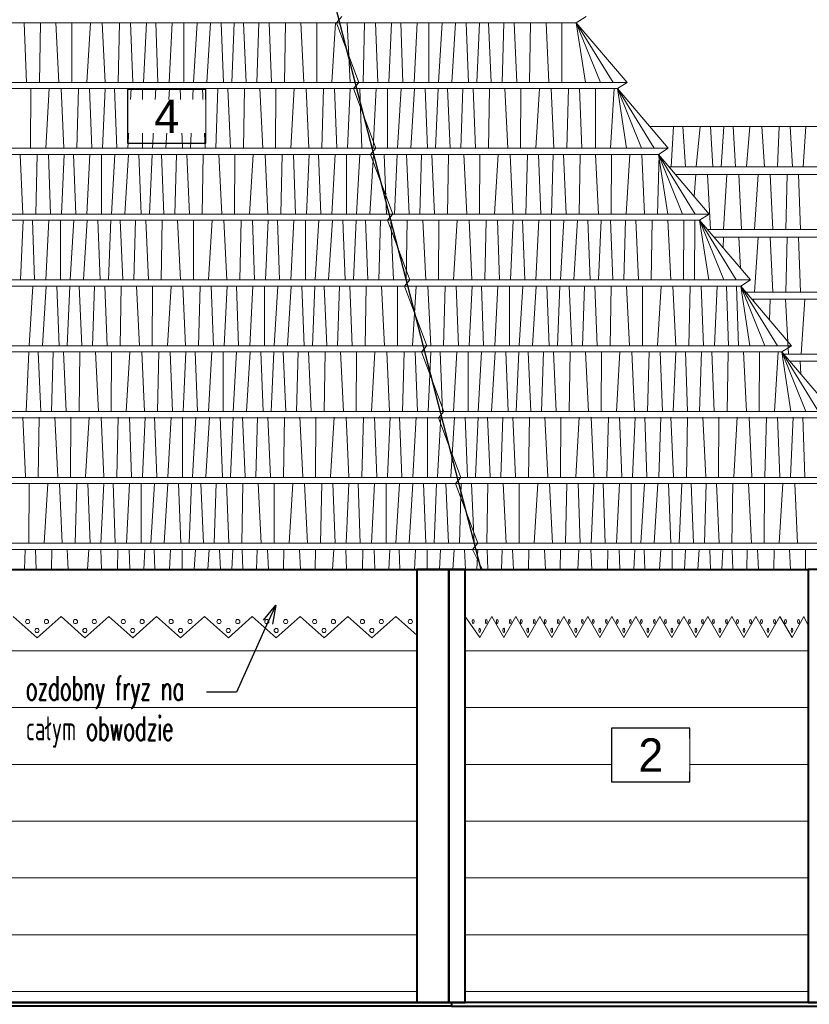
# Model space of a CAD drawing. Header units: centimetres. Extents: x 148485 to 162129, y -6573 to -2118.
# Tile 162 of 167: x 158654 to 158949, y -6051 to -5683. Entities that reach past the tile are written whole.
import ezdxf
from ezdxf import colors
from ezdxf.entities.mleader import LeaderData, LeaderLine
from ezdxf.math import Vec2, Vec3

# ---------------------------------------------------------------- set-up
doc = ezdxf.new("R2010")
doc.units = ezdxf.units.CM
doc.header["$LTSCALE"] = 0.1
doc.layers.get('0').update_dxf_attribs({"color": 45})
doc.layers.add('A_opisy elewacji', color=7, linetype='Continuous')
for name, color, linetype, lineweight in [('ELEWACJE - dach podziały', 34, 'Continuous', 15), ('ELEWACJE - gzymsy', 231, 'Continuous', 15), ('ELEWACJE - hacz dachówki', 251, 'Continuous', 9), ('ELEWACJE - ściany', 7, 'Continuous', 40), ('WIDOKOWE', 4, 'Continuous', 15)]:
    doc.layers.add(name, color=color, linetype=linetype, lineweight=lineweight)
doc.styles.add('CG', font='FL Pismo Techniczne.ttf')
doc.styles.add('Skala 50', font='simplex.shx', dxfattribs={"width": 0.9, "height": 10})
pattern_1 = [(360, (-5001.28, 0), (5e-15, 21.2132034), [])]

# ---------------------------------------------------------------- blocks, each defined once
blk = doc.blocks.new('_Open30')
at = {"color": 0, "linetype": 'ByBlock', "lineweight": -2, "transparency": 16777216}
for p, q in [((-1, 0.2679), (0, 0)), ((0, 0), (-1, -0.2679)), ((0, 0), (-1, 0))]:
    blk.add_line(p, q, dxfattribs=at)

msp = doc.modelspace()

# ---------------------------------------------------------------- hatches: boundary and pattern name
at = {"layer": 'ELEWACJE - hacz dachówki'}
h = msp.add_hatch(dxfattribs=at)
h.set_pattern_fill('JIS_WOOD', color=256, scale=30, angle=315)
h.set_pattern_definition(pattern_1)
h.paths.add_polyline_path([(158802.159, -5912.64), (158794.277, -5905.662), (158785.322, -5913.566), (158776.395, -5905.662), (158767.44, -5913.566), (158758.513, -5905.662), (158749.558, -5913.566), (158740.631, -5905.662), (158731.677, -5913.566), (158722.75, -5905.662), (158713.795, -5913.566), (158704.868, -5905.662), (158695.913, -5913.566), (158686.986, -5905.662), (158678.031, -5913.566), (158669.104, -5905.662), (158660.149, -5913.566), (158651.222, -5905.662), (158642.268, -5913.566), (158633.341, -5905.662), (158624.386, -5913.566), (158615.459, -5905.662), (158607.533, -5912.658), (158607.533, -6049.86), (158802.159, -6049.86)])
h = msp.add_hatch(dxfattribs=at)
h.set_pattern_fill('JIS_WOOD', color=256, scale=30, angle=315)
h.set_pattern_definition(pattern_1)
h.paths.add_polyline_path([(158948.462, -6049.86), (158820.159, -6049.86), (158820.159, -5905.622), (158825.645, -5913.527), (158830.122, -5905.622), (158834.627, -5913.527), (158839.104, -5905.622), (158843.609, -5913.527), (158848.086, -5905.622), (158852.591, -5913.527), (158857.068, -5905.622), (158861.572, -5913.527), (158866.049, -5905.622), (158870.554, -5913.527), (158875.031, -5905.622), (158879.536, -5913.527), (158884.013, -5905.622), (158888.518, -5913.527), (158892.995, -5905.622), (158897.5, -5913.527), (158901.977, -5905.622), (158906.481, -5913.527), (158910.958, -5905.622), (158915.463, -5913.527), (158919.94, -5905.622), (158924.445, -5913.527), (158928.922, -5905.622), (158933.427, -5913.527), (158937.904, -5905.622), (158942.408, -5913.527), (158946.886, -5905.622), (158948.462, -5908.99)])

# ---------------------------------------------------------------- linework, layer by layer
at = {"layer": 'A_opisy elewacji'}
for points in [[(158723.263, -5728.743), (158723.263, -5708.743), (158694.007, -5708.743), (158694.007, -5728.743)], [(158904.235, -5967.423), (158904.235, -5947.423), (158874.979, -5947.423), (158874.979, -5967.423)]]:
    msp.add_lwpolyline(points, close=True, dxfattribs=at)
at = {"layer": 'Defpoints'}
msp.add_lwpolyline([(158826.238, -5888.06), (158710.712, -5441.463), (158582.859, -5888.06)], dxfattribs=at)
at = {"layer": 'ELEWACJE - dach podziały'}
for points in [[(158826.685, -5888.06), (158823, -5880.57), (158823, -5880.57), (158825, -5878.245), (158816.638, -5855.977), (158816.638, -5855.977), (158818.638, -5853.652), (158810.276, -5831.384), (158812.276, -5829.058), (158803.914, -5806.79), (158805.914, -5804.465), (158797.552, -5782.197), (158799.552, -5779.872), (158791.191, -5757.603), (158793.191, -5755.278), (158784.829, -5733.01), (158786.829, -5730.685), (158778.467, -5708.417), (158780.467, -5706.091), (158772.105, -5683.823), (158774.105, -5681.498)], [(158993.78, -5888.06), (158984.71, -5880.57), (158988.333, -5878.245), (158969.342, -5855.977), (158972.965, -5853.652), (158953.974, -5831.384), (158957.439, -5828.843), (158938.607, -5806.79), (158942.23, -5804.465), (158923.239, -5782.197), (158926.862, -5779.872), (158907.871, -5757.603), (158911.495, -5755.278), (158892.504, -5733.01), (158896.127, -5730.685), (158877.136, -5708.417), (158880.759, -5706.091), (158861.768, -5683.823), (158865.392, -5681.498)], [(158880.759, -5706.091), (158540.664, -5706.091)], [(158954.462, -5922.56), (159263.554, -5922.56), (159242.419, -5902.875), (159245.86, -5900.282), (159224.966, -5879.715), (159228.407, -5877.122), (159207.512, -5856.555), (159210.953, -5853.962), (159190.059, -5833.395), (159193.5, -5830.801), (159172.606, -5810.235), (159176.047, -5807.641), (159155.153, -5787.075), (159158.594, -5784.481), (159137.7, -5763.915), (159140.93, -5761.081), (159134.962, -5755.206), (159134.962, -5722.52), (158889.164, -5722.52)], [(158896.127, -5730.685), (158525.296, -5730.685)], [(159134.962, -5737.681), (158896.487, -5737.681)], [(158911.495, -5755.278), (158509.929, -5755.278)], [(159140.93, -5761.081), (158910.837, -5761.081)], [(158926.862, -5779.872), (158494.561, -5779.872)], [(159158.594, -5784.481), (158925.187, -5784.481)], [(158942.23, -5804.465), (158479.193, -5804.465)], [(159176.047, -5807.641), (158939.334, -5807.641)], [(158957.598, -5829.058), (158463.826, -5829.058)], [(158972.965, -5853.652), (158448.458, -5853.652)], [(158988.333, -5878.245), (158433.09, -5878.245)], [(158993.78, -5888.06), (158427.643, -5888.06)]]:
    msp.add_lwpolyline(points, dxfattribs=at)
at = {"layer": 'ELEWACJE - gzymsy'}
msp.add_lwpolyline([(158651.222, -5905.662), (158660.149, -5913.566), (158669.104, -5905.662), (158669.104, -5905.662), (158678.031, -5913.566), (158686.986, -5905.662), (158686.986, -5905.662), (158695.913, -5913.566), (158704.868, -5905.662), (158704.868, -5905.662), (158713.795, -5913.566), (158722.75, -5905.662), (158722.75, -5905.662), (158731.677, -5913.566), (158740.631, -5905.662), (158740.631, -5905.662), (158749.558, -5913.566), (158758.513, -5905.662), (158758.513, -5905.662), (158767.44, -5913.566), (158776.395, -5905.662), (158776.395, -5905.662), (158785.322, -5913.566), (158794.277, -5905.662), (158794.277, -5905.662), (158802.159, -5912.64), (158802.159, -5912.64), (158802.159, -5912.64), (158802.159, -5888.06), (158607.533, -5888.06)], dxfattribs=at)
msp.add_lwpolyline([(158948.462, -5888.06), (158948.462, -5888.06), (158948.462, -5908.99), (158946.886, -5905.622), (158942.408, -5913.527), (158937.904, -5905.622), (158933.427, -5913.527), (158928.922, -5905.622), (158924.445, -5913.527), (158919.94, -5905.622), (158915.463, -5913.527), (158910.958, -5905.622), (158906.481, -5913.527), (158901.977, -5905.622), (158897.5, -5913.527), (158892.995, -5905.622), (158888.518, -5913.527), (158884.013, -5905.622), (158879.536, -5913.527), (158875.031, -5905.622), (158870.554, -5913.527), (158866.049, -5905.622), (158861.572, -5913.527), (158857.068, -5905.622), (158852.591, -5913.527), (158848.086, -5905.622), (158843.609, -5913.527), (158839.104, -5905.622), (158834.627, -5913.527), (158830.122, -5905.622), (158825.645, -5913.527), (158820.159, -5905.622), (158820.159, -5905.622), (158820.159, -5905.622), (158820.159, -5888.06)], close=True, dxfattribs=at)
for centre in [(158656.631, -5907.537), (158663.667, -5907.537), (158674.513, -5907.537), (158681.549, -5907.537), (158692.395, -5907.537), (158699.431, -5907.537), (158710.277, -5907.537), (158717.313, -5907.537), (158728.158, -5907.537), (158735.194, -5907.537), (158746.04, -5907.537), (158753.076, -5907.537), (158763.922, -5907.537), (158770.958, -5907.537), (158781.804, -5907.537), (158788.84, -5907.537), (158799.686, -5907.537), (158660.149, -5910.874), (158678.031, -5910.874), (158695.913, -5910.874), (158713.795, -5910.874), (158731.677, -5910.874), (158749.558, -5910.874), (158767.44, -5910.874), (158785.322, -5910.874)]:
    msp.add_circle(centre, 0.783, dxfattribs=at)
for centre in [(158823.214, -5907.498), (158832.196, -5907.498), (158841.177, -5907.498), (158850.159, -5907.498), (158859.141, -5907.498), (158868.123, -5907.498), (158877.105, -5907.498), (158886.086, -5907.498), (158895.068, -5907.498), (158904.05, -5907.498), (158913.032, -5907.498), (158922.014, -5907.498), (158930.995, -5907.498), (158939.977, -5907.498), (158825.645, -5910.835), (158834.627, -5910.835), (158843.609, -5910.835), (158852.591, -5910.835), (158861.572, -5910.835), (158870.554, -5910.835), (158879.536, -5910.835), (158888.518, -5910.835), (158897.5, -5910.835), (158906.481, -5910.835), (158915.463, -5910.835), (158924.445, -5910.835), (158933.427, -5910.835), (158942.409, -5910.835)]:
    msp.add_ellipse(centre, major_axis=(0, -0.783), ratio=0.4173659, dxfattribs=at)
at = {"layer": 'ELEWACJE - gzymsy', "extrusion": (0, 0, -1)}
for centre in [(158828.077, -5907.498), (158837.058, -5907.498), (158846.04, -5907.498), (158855.022, -5907.498), (158864.004, -5907.498), (158872.986, -5907.498), (158881.967, -5907.498), (158890.949, -5907.498), (158899.931, -5907.498), (158908.913, -5907.498), (158917.894, -5907.498), (158926.876, -5907.498), (158935.858, -5907.498), (158944.84, -5907.498)]:
    msp.add_ellipse(centre, major_axis=(0, -0.783), ratio=0.4173659, dxfattribs=at)
at = {"layer": 'ELEWACJE - hacz dachówki'}
for p, q in [((158656.249, -5706.091), (158655.286, -5683.823)), ((158661.426, -5683.823), (158661.059, -5706.091)), ((158667.21, -5683.823), (158668.325, -5706.091)), ((158673.182, -5683.823), (158673.096, -5706.091)), ((158680.089, -5683.823), (158678.744, -5706.091)), ((158684.527, -5683.823), (158685.555, -5706.091)), ((158690.964, -5683.823), (158690.414, -5706.091)), ((158695.131, -5683.823), (158695.957, -5706.091)), ((158700.008, -5706.091), (158701.027, -5683.823)), ((158705.331, -5706.091), (158704.53, -5683.823)), ((158709.51, -5706.091), (158710.674, -5683.823)), ((158714.987, -5706.091), (158714.987, -5683.823)), ((158718.673, -5706.091), (158719.983, -5683.823)), ((158723.653, -5706.091), (158725.036, -5683.823)), ((158729.872, -5706.091), (158728.999, -5683.823)), ((158732.932, -5706.091), (158733.895, -5683.823)), ((158738.344, -5706.091), (158737.381, -5683.823)), ((158742.376, -5706.091), (158743.056, -5683.823)), ((158747.863, -5706.091), (158746.899, -5683.823)), ((158753.039, -5683.823), (158752.672, -5706.091)), ((158758.823, -5683.823), (158759.938, -5706.091)), ((158764.796, -5683.823), (158764.71, -5706.091)), ((158771.702, -5683.823), (158770.358, -5706.091)), ((158776.141, -5683.823), (158777.168, -5706.091)), ((158782.577, -5683.823), (158782.027, -5706.091)), ((158786.744, -5683.823), (158787.57, -5706.091)), ((158791.621, -5706.091), (158792.64, -5683.823)), ((158796.944, -5706.091), (158796.143, -5683.823)), ((158801.123, -5706.091), (158802.288, -5683.823)), ((158806.6, -5706.091), (158806.6, -5683.823)), ((158810.286, -5706.091), (158811.596, -5683.823)), ((158815.267, -5706.091), (158816.65, -5683.823)), ((158821.485, -5706.091), (158820.612, -5683.823)), ((158824.545, -5706.091), (158825.508, -5683.823)), ((158829.957, -5706.091), (158828.994, -5683.823)), ((158833.99, -5706.091), (158834.67, -5683.823)), ((158839.476, -5706.091), (158838.513, -5683.823)), ((158844.652, -5683.823), (158844.286, -5706.091)), ((158850.436, -5683.823), (158851.551, -5706.091)), ((158856.409, -5683.823), (158856.323, -5706.091)), ((158657.815, -5708.417), (158657.729, -5730.685)), ((158664.722, -5708.417), (158663.377, -5730.685)), ((158669.16, -5708.417), (158670.187, -5730.685)), ((158675.596, -5708.417), (158675.046, -5730.685)), ((158679.763, -5708.417), (158680.589, -5730.685)), ((158684.64, -5730.685), (158685.66, -5708.417)), ((158689.963, -5730.685), (158689.162, -5708.417)), ((158694.142, -5730.685), (158695.307, -5708.417)), ((158699.619, -5730.685), (158699.619, -5708.417)), ((158703.305, -5730.685), (158704.616, -5708.417)), ((158708.286, -5730.685), (158709.669, -5708.417)), ((158714.504, -5730.685), (158713.631, -5708.417)), ((158717.564, -5730.685), (158718.527, -5708.417)), ((158722.976, -5730.685), (158722.013, -5708.417)), ((158727.009, -5730.685), (158727.689, -5708.417)), ((158732.495, -5730.685), (158731.532, -5708.417)), ((158737.671, -5708.417), (158737.305, -5730.685)), ((158743.455, -5708.417), (158744.57, -5730.685)), ((158749.428, -5708.417), (158749.342, -5730.685)), ((158756.335, -5708.417), (158754.99, -5730.685)), ((158760.773, -5708.417), (158761.801, -5730.685)), ((158767.21, -5708.417), (158766.659, -5730.685)), ((158771.376, -5708.417), (158772.202, -5730.685)), ((158776.254, -5730.685), (158777.273, -5708.417)), ((158781.576, -5730.685), (158780.776, -5708.417)), ((158785.755, -5730.685), (158786.92, -5708.417)), ((158791.233, -5730.685), (158791.233, -5708.417)), ((158794.918, -5730.685), (158796.229, -5708.417)), ((158799.899, -5730.685), (158801.282, -5708.417)), ((158806.118, -5730.685), (158805.244, -5708.417)), ((158809.178, -5730.685), (158810.141, -5708.417)), ((158814.589, -5730.685), (158813.626, -5708.417)), ((158818.622, -5730.685), (158819.302, -5708.417)), ((158824.108, -5730.685), (158823.145, -5708.417)), ((158829.285, -5708.417), (158828.918, -5730.685)), ((158835.069, -5708.417), (158836.184, -5730.685)), ((158841.041, -5708.417), (158840.955, -5730.685)), ((158847.948, -5708.417), (158846.603, -5730.685)), ((158852.386, -5708.417), (158853.414, -5730.685)), ((158858.823, -5708.417), (158858.273, -5730.685)), ((158862.99, -5708.417), (158863.816, -5730.685)), ((158868.962, -5708.417), (158868.876, -5730.685)), ((158875.869, -5708.417), (158874.524, -5730.685)), ((158897.181, -5737.681), (158898.144, -5722.52)), ((158902.593, -5737.681), (158901.63, -5722.52)), ((158906.626, -5737.681), (158908.009, -5722.52)), ((158912.844, -5737.681), (158911.971, -5722.52)), ((158915.904, -5737.681), (158916.867, -5722.52)), ((158921.316, -5737.681), (158920.353, -5722.52)), ((158926.693, -5722.52), (158925.349, -5737.681)), ((158931.132, -5722.52), (158932.159, -5737.681)), ((158937.568, -5722.52), (158937.018, -5737.681)), ((158941.735, -5722.52), (158942.561, -5737.681)), ((158946.612, -5737.681), (158947.631, -5722.52)), ((158653.792, -5733.01), (158654.82, -5755.278)), ((158660.229, -5733.01), (158659.678, -5755.278)), ((158664.395, -5733.01), (158665.222, -5755.278)), ((158669.273, -5755.278), (158670.292, -5733.01)), ((158674.595, -5755.278), (158673.795, -5733.01)), ((158678.774, -5755.278), (158679.939, -5733.01)), ((158684.252, -5755.278), (158684.252, -5733.01)), ((158687.937, -5755.278), (158689.248, -5733.01)), ((158692.918, -5755.278), (158694.301, -5733.01)), ((158699.137, -5755.278), (158698.263, -5733.01)), ((158702.197, -5755.278), (158703.16, -5733.01)), ((158707.608, -5755.278), (158706.645, -5733.01)), ((158711.641, -5755.278), (158712.321, -5733.01)), ((158717.127, -5755.278), (158716.164, -5733.01)), ((158722.304, -5733.01), (158721.937, -5755.278)), ((158728.088, -5733.01), (158729.203, -5755.278)), ((158734.06, -5733.01), (158733.974, -5755.278)), ((158740.967, -5733.01), (158739.622, -5755.278)), ((158745.405, -5733.01), (158746.433, -5755.278)), ((158751.842, -5733.01), (158751.292, -5755.278)), ((158756.009, -5733.01), (158756.835, -5755.278)), ((158760.886, -5755.278), (158761.905, -5733.01)), ((158766.209, -5755.278), (158765.408, -5733.01)), ((158770.388, -5755.278), (158771.552, -5733.01)), ((158775.865, -5755.278), (158775.865, -5733.01)), ((158779.551, -5755.278), (158780.861, -5733.01)), ((158784.531, -5755.278), (158785.914, -5733.01)), ((158790.75, -5755.278), (158789.877, -5733.01)), ((158793.81, -5755.278), (158794.773, -5733.01)), ((158799.222, -5755.278), (158798.259, -5733.01)), ((158803.254, -5755.278), (158803.934, -5733.01)), ((158808.741, -5755.278), (158807.777, -5733.01)), ((158813.917, -5733.01), (158813.55, -5755.278)), ((158819.701, -5733.01), (158820.816, -5755.278)), ((158825.674, -5733.01), (158825.588, -5755.278)), ((158832.58, -5733.01), (158831.236, -5755.278)), ((158837.019, -5733.01), (158838.046, -5755.278)), ((158843.455, -5733.01), (158842.905, -5755.278)), ((158847.622, -5733.01), (158848.448, -5755.278)), ((158852.481, -5755.278), (158853.161, -5733.01)), ((158857.967, -5755.278), (158857.004, -5733.01)), ((158863.143, -5733.01), (158862.777, -5755.278)), ((158868.927, -5733.01), (158870.042, -5755.278)), ((158874.9, -5733.01), (158874.814, -5755.278)), ((158881.807, -5733.01), (158880.462, -5755.278)), ((158886.245, -5733.01), (158887.273, -5755.278)), ((158892.682, -5733.01), (158892.131, -5755.278)), ((158906.41, -5740.514), (158905.875, -5748.689)), ((158910.848, -5740.514), (158911.876, -5761.081)), ((158918.079, -5740.514), (158916.734, -5761.081)), ((158922.517, -5740.514), (158923.545, -5761.081)), ((158929.748, -5740.514), (158928.404, -5761.081)), ((158934.187, -5740.514), (158935.214, -5761.081)), ((158940.623, -5740.514), (158940.073, -5761.081)), ((158944.79, -5740.514), (158945.616, -5761.081)), ((158653.905, -5779.872), (158654.924, -5757.603)), ((158659.228, -5779.872), (158658.427, -5757.603)), ((158663.407, -5779.872), (158664.571, -5757.603)), ((158668.884, -5779.872), (158668.884, -5757.603)), ((158672.57, -5779.872), (158673.88, -5757.603)), ((158677.55, -5779.872), (158678.933, -5757.603)), ((158683.769, -5779.872), (158682.896, -5757.603)), ((158686.829, -5779.872), (158687.792, -5757.603)), ((158692.241, -5779.872), (158691.278, -5757.603)), ((158696.274, -5779.872), (158696.953, -5757.603)), ((158701.76, -5779.872), (158700.797, -5757.603)), ((158706.936, -5757.603), (158706.57, -5779.872)), ((158712.72, -5757.603), (158713.835, -5779.872)), ((158718.693, -5757.603), (158718.607, -5779.872)), ((158725.6, -5757.603), (158724.255, -5779.872)), ((158730.038, -5757.603), (158731.065, -5779.872)), ((158736.474, -5757.603), (158735.924, -5779.872)), ((158740.641, -5757.603), (158741.467, -5779.872)), ((158745.518, -5779.872), (158746.537, -5757.603)), ((158750.841, -5779.872), (158750.04, -5757.603)), ((158755.02, -5779.872), (158756.185, -5757.603)), ((158760.497, -5779.872), (158760.497, -5757.603)), ((158764.183, -5779.872), (158765.494, -5757.603)), ((158769.164, -5779.872), (158770.547, -5757.603)), ((158775.382, -5779.872), (158774.509, -5757.603)), ((158778.442, -5779.872), (158779.405, -5757.603)), ((158783.854, -5779.872), (158782.891, -5757.603)), ((158787.887, -5779.872), (158788.567, -5757.603)), ((158793.373, -5779.872), (158792.41, -5757.603)), ((158798.549, -5757.603), (158798.183, -5779.872)), ((158804.333, -5757.603), (158805.448, -5779.872)), ((158810.306, -5757.603), (158810.22, -5779.872)), ((158817.213, -5757.603), (158815.868, -5779.872)), ((158821.651, -5757.603), (158822.679, -5779.872)), ((158828.088, -5757.603), (158827.537, -5779.872)), ((158832.254, -5757.603), (158833.08, -5779.872)), ((158837.132, -5779.872), (158838.151, -5757.603)), ((158842.454, -5779.872), (158841.654, -5757.603)), ((158846.633, -5779.872), (158847.798, -5757.603)), ((158852.111, -5779.872), (158852.111, -5757.603)), ((158855.796, -5779.872), (158857.107, -5757.603)), ((158860.777, -5779.872), (158862.16, -5757.603)), ((158866.996, -5779.872), (158866.122, -5757.603)), ((158870.056, -5779.872), (158871.019, -5757.603)), ((158875.467, -5779.872), (158874.504, -5757.603)), ((158879.5, -5779.872), (158880.18, -5757.603)), ((158884.986, -5779.872), (158884.023, -5757.603)), ((158890.163, -5757.603), (158889.796, -5779.872)), ((158895.947, -5757.603), (158897.062, -5779.872)), ((158901.919, -5757.603), (158901.833, -5779.872)), ((158906.079, -5757.603), (158905.993, -5779.872)), ((158916.733, -5763.915), (158916.662, -5767.911)), ((158922.517, -5763.915), (158923.146, -5775.514)), ((158929.748, -5763.915), (158928.404, -5784.481)), ((158934.187, -5763.915), (158935.214, -5784.481)), ((158940.623, -5763.915), (158940.073, -5784.481)), ((158944.79, -5763.915), (158945.616, -5784.481)), ((158657.202, -5804.465), (158658.513, -5782.197)), ((158662.183, -5804.465), (158663.566, -5782.197)), ((158668.402, -5804.465), (158667.528, -5782.197)), ((158671.461, -5804.465), (158672.424, -5782.197)), ((158676.873, -5804.465), (158675.91, -5782.197)), ((158680.906, -5804.465), (158681.586, -5782.197)), ((158686.392, -5804.465), (158685.429, -5782.197)), ((158691.568, -5782.197), (158691.202, -5804.465)), ((158697.352, -5782.197), (158698.467, -5804.465)), ((158703.325, -5782.197), (158703.239, -5804.465)), ((158710.232, -5782.197), (158708.887, -5804.465)), ((158714.67, -5782.197), (158715.698, -5804.465)), ((158721.107, -5782.197), (158720.556, -5804.465)), ((158725.273, -5782.197), (158726.1, -5804.465)), ((158730.151, -5804.465), (158731.17, -5782.197)), ((158735.473, -5804.465), (158734.673, -5782.197)), ((158739.652, -5804.465), (158740.817, -5782.197)), ((158745.13, -5804.465), (158745.13, -5782.197)), ((158748.815, -5804.465), (158750.126, -5782.197)), ((158753.796, -5804.465), (158755.179, -5782.197)), ((158760.015, -5804.465), (158759.141, -5782.197)), ((158763.075, -5804.465), (158764.038, -5782.197)), ((158768.486, -5804.465), (158767.523, -5782.197)), ((158772.519, -5804.465), (158773.199, -5782.197)), ((158778.005, -5804.465), (158777.042, -5782.197)), ((158783.182, -5782.197), (158782.815, -5804.465)), ((158788.966, -5782.197), (158790.081, -5804.465)), ((158794.938, -5782.197), (158794.852, -5804.465)), ((158801.845, -5782.197), (158800.5, -5804.465)), ((158806.283, -5782.197), (158807.311, -5804.465)), ((158812.72, -5782.197), (158812.17, -5804.465)), ((158816.887, -5782.197), (158817.713, -5804.465)), ((158821.764, -5804.465), (158822.783, -5782.197)), ((158827.087, -5804.465), (158826.286, -5782.197)), ((158831.266, -5804.465), (158832.43, -5782.197)), ((158836.743, -5804.465), (158836.743, -5782.197)), ((158840.429, -5804.465), (158841.739, -5782.197)), ((158845.409, -5804.465), (158846.792, -5782.197)), ((158851.628, -5804.465), (158850.755, -5782.197)), ((158854.688, -5804.465), (158855.651, -5782.197)), ((158860.1, -5804.465), (158859.137, -5782.197)), ((158864.132, -5804.465), (158864.812, -5782.197)), ((158869.619, -5804.465), (158868.655, -5782.197)), ((158874.795, -5782.197), (158874.428, -5804.465)), ((158880.579, -5782.197), (158881.694, -5804.465)), ((158886.552, -5782.197), (158886.466, -5804.465)), ((158893.458, -5782.197), (158892.114, -5804.465)), ((158897.897, -5782.197), (158898.924, -5804.465)), ((158904.333, -5782.197), (158903.783, -5804.465)), ((158908.5, -5782.197), (158909.326, -5804.465)), ((158913.377, -5804.465), (158914.396, -5782.197)), ((158918.7, -5804.465), (158917.899, -5782.197)), ((158922.416, -5804.465), (158921.615, -5782.197)), ((158923.499, -5782.03), (158923.632, -5784.481)), ((158928.084, -5787.878), (158928.047, -5787.075)), ((158934.186, -5787.075), (158934.047, -5794.87)), ((158939.97, -5787.075), (158941.085, -5807.641)), ((158947.201, -5787.075), (158945.857, -5807.641)), ((158656.094, -5829.058), (158657.057, -5806.79)), ((158661.506, -5829.058), (158660.542, -5806.79)), ((158665.538, -5829.058), (158666.218, -5806.79)), ((158671.024, -5829.058), (158670.061, -5806.79)), ((158676.201, -5806.79), (158675.834, -5829.058)), ((158681.985, -5806.79), (158683.1, -5829.058)), ((158687.957, -5806.79), (158687.871, -5829.058)), ((158694.864, -5806.79), (158693.519, -5829.058)), ((158699.302, -5806.79), (158700.33, -5829.058)), ((158705.739, -5806.79), (158705.189, -5829.058)), ((158709.906, -5806.79), (158710.732, -5829.058)), ((158714.783, -5829.058), (158715.802, -5806.79)), ((158720.106, -5829.058), (158719.305, -5806.79)), ((158724.285, -5829.058), (158725.449, -5806.79)), ((158729.762, -5829.058), (158729.762, -5806.79)), ((158733.448, -5829.058), (158734.758, -5806.79)), ((158738.428, -5829.058), (158739.811, -5806.79)), ((158744.647, -5829.058), (158743.774, -5806.79)), ((158747.707, -5829.058), (158748.67, -5806.79)), ((158753.119, -5829.058), (158752.156, -5806.79)), ((158757.152, -5829.058), (158757.831, -5806.79)), ((158762.638, -5829.058), (158761.675, -5806.79)), ((158767.814, -5806.79), (158767.447, -5829.058)), ((158773.598, -5806.79), (158774.713, -5829.058)), ((158779.571, -5806.79), (158779.485, -5829.058)), ((158786.478, -5806.79), (158785.133, -5829.058)), ((158790.916, -5806.79), (158791.943, -5829.058)), ((158797.352, -5806.79), (158796.802, -5829.058)), ((158801.519, -5806.79), (158802.345, -5829.058)), ((158806.396, -5829.058), (158807.415, -5806.79)), ((158811.719, -5829.058), (158810.918, -5806.79)), ((158815.898, -5829.058), (158817.063, -5806.79)), ((158821.375, -5829.058), (158821.375, -5806.79)), ((158825.061, -5829.058), (158826.372, -5806.79)), ((158830.042, -5829.058), (158831.425, -5806.79)), ((158836.26, -5829.058), (158835.387, -5806.79)), ((158839.32, -5829.058), (158840.283, -5806.79)), ((158844.732, -5829.058), (158843.769, -5806.79)), ((158848.765, -5829.058), (158849.445, -5806.79)), ((158854.251, -5829.058), (158853.288, -5806.79)), ((158859.427, -5806.79), (158859.061, -5829.058)), ((158865.211, -5806.79), (158866.326, -5829.058)), ((158871.184, -5806.79), (158871.098, -5829.058)), ((158878.091, -5806.79), (158876.746, -5829.058)), ((158882.529, -5806.79), (158883.557, -5829.058)), ((158888.966, -5806.79), (158888.415, -5829.058)), ((158893.132, -5806.79), (158893.958, -5829.058)), ((158898.01, -5829.058), (158899.029, -5806.79)), ((158903.332, -5829.058), (158902.532, -5806.79)), ((158907.845, -5829.058), (158908.524, -5806.79)), ((158913.331, -5829.058), (158912.368, -5806.79)), ((158918.507, -5806.79), (158918.141, -5829.058)), ((158924.291, -5806.79), (158925.406, -5829.058)), ((158930.264, -5806.79), (158930.178, -5829.058)), ((158937.171, -5806.79), (158935.826, -5829.058)), ((158945.729, -5815.13), (158945.5, -5810.235)), ((158655.815, -5853.436), (158654.852, -5831.168)), ((158660.991, -5831.168), (158660.625, -5853.436)), ((158666.775, -5831.168), (158667.89, -5853.436)), ((158672.748, -5831.168), (158672.662, -5853.436)), ((158679.655, -5831.168), (158678.31, -5853.436)), ((158684.093, -5831.168), (158685.121, -5853.436)), ((158690.529, -5831.168), (158689.979, -5853.436)), ((158694.696, -5831.168), (158695.522, -5853.436)), ((158699.573, -5853.436), (158700.593, -5831.168)), ((158704.896, -5853.436), (158704.095, -5831.168)), ((158709.075, -5853.436), (158710.24, -5831.168)), ((158714.553, -5853.436), (158714.553, -5831.168)), ((158718.238, -5853.436), (158719.549, -5831.168)), ((158723.219, -5853.436), (158724.602, -5831.168)), ((158729.438, -5853.436), (158728.564, -5831.168)), ((158732.497, -5853.436), (158733.46, -5831.168)), ((158737.909, -5853.436), (158736.946, -5831.168)), ((158741.942, -5853.436), (158742.622, -5831.168)), ((158747.428, -5853.436), (158746.465, -5831.168)), ((158752.605, -5831.168), (158752.238, -5853.436)), ((158758.388, -5831.168), (158759.503, -5853.436)), ((158764.361, -5831.168), (158764.275, -5853.436)), ((158771.268, -5831.168), (158769.923, -5853.436)), ((158775.706, -5831.168), (158776.734, -5853.436)), ((158782.143, -5831.168), (158781.592, -5853.436)), ((158786.309, -5831.168), (158787.136, -5853.436)), ((158791.187, -5853.436), (158792.206, -5831.168)), ((158796.509, -5853.436), (158795.709, -5831.168)), ((158800.688, -5853.436), (158801.853, -5831.168)), ((158806.166, -5853.436), (158806.166, -5831.168)), ((158809.851, -5853.436), (158811.162, -5831.168)), ((158814.832, -5853.436), (158816.215, -5831.168)), ((158821.051, -5853.436), (158820.177, -5831.168)), ((158824.111, -5853.436), (158825.074, -5831.168)), ((158829.523, -5853.436), (158828.559, -5831.168)), ((158833.555, -5853.436), (158834.235, -5831.168)), ((158839.041, -5853.436), (158838.078, -5831.168)), ((158844.218, -5831.168), (158843.851, -5853.436)), ((158850.002, -5831.168), (158851.117, -5853.436)), ((158855.974, -5831.168), (158855.888, -5853.436)), ((158862.881, -5831.168), (158861.537, -5853.436)), ((158867.32, -5831.168), (158868.347, -5853.436)), ((158873.756, -5831.168), (158873.206, -5853.436)), ((158877.923, -5831.168), (158878.749, -5853.436)), ((158882.8, -5853.436), (158883.819, -5831.168)), ((158888.123, -5853.436), (158887.322, -5831.168)), ((158892.635, -5853.436), (158893.315, -5831.168)), ((158898.121, -5853.436), (158897.158, -5831.168)), ((158903.298, -5831.168), (158902.931, -5853.436)), ((158909.081, -5831.168), (158910.196, -5853.436)), ((158915.054, -5831.168), (158914.968, -5853.436)), ((158921.961, -5831.168), (158920.616, -5853.436)), ((158926.399, -5831.168), (158927.427, -5853.436)), ((158932.836, -5831.168), (158932.286, -5853.436)), ((158937.002, -5831.168), (158937.829, -5853.436)), ((158941.88, -5853.436), (158942.899, -5831.168)), ((158947.203, -5853.436), (158946.402, -5831.168)), ((158657.222, -5855.977), (158657.136, -5878.245)), ((158664.129, -5855.977), (158662.784, -5878.245)), ((158668.567, -5855.977), (158669.595, -5878.245)), ((158675.004, -5855.977), (158674.453, -5878.245)), ((158679.17, -5855.977), (158679.997, -5878.245)), ((158684.048, -5878.245), (158685.067, -5855.977)), ((158689.37, -5878.245), (158688.57, -5855.977)), ((158693.549, -5878.245), (158694.714, -5855.977)), ((158699.027, -5878.245), (158699.027, -5855.977)), ((158702.712, -5878.245), (158704.023, -5855.977)), ((158707.693, -5878.245), (158709.076, -5855.977)), ((158713.912, -5878.245), (158713.038, -5855.977)), ((158716.972, -5878.245), (158717.935, -5855.977)), ((158722.384, -5878.245), (158721.42, -5855.977)), ((158726.416, -5878.245), (158727.096, -5855.977)), ((158731.902, -5878.245), (158730.939, -5855.977)), ((158737.079, -5855.977), (158736.712, -5878.245)), ((158742.863, -5855.977), (158743.978, -5878.245)), ((158748.835, -5855.977), (158748.749, -5878.245)), ((158755.742, -5855.977), (158754.397, -5878.245)), ((158760.18, -5855.977), (158761.208, -5878.245)), ((158766.617, -5855.977), (158766.067, -5878.245)), ((158770.784, -5855.977), (158771.61, -5878.245)), ((158775.661, -5878.245), (158776.68, -5855.977)), ((158780.984, -5878.245), (158780.183, -5855.977)), ((158785.163, -5878.245), (158786.327, -5855.977)), ((158790.64, -5878.245), (158790.64, -5855.977)), ((158794.326, -5878.245), (158795.636, -5855.977)), ((158799.306, -5878.245), (158800.689, -5855.977)), ((158805.525, -5878.245), (158804.652, -5855.977)), ((158808.585, -5878.245), (158809.548, -5855.977)), ((158813.997, -5878.245), (158813.034, -5855.977)), ((158818.029, -5878.245), (158818.709, -5855.977)), ((158823.516, -5878.245), (158822.553, -5855.977)), ((158828.692, -5855.977), (158828.325, -5878.245)), ((158834.476, -5855.977), (158835.591, -5878.245)), ((158840.449, -5855.977), (158840.363, -5878.245)), ((158847.356, -5855.977), (158846.011, -5878.245)), ((158851.794, -5855.977), (158852.821, -5878.245)), ((158858.23, -5855.977), (158857.68, -5878.245)), ((158862.397, -5855.977), (158863.223, -5878.245)), ((158867.274, -5878.245), (158868.293, -5855.977)), ((158872.597, -5878.245), (158871.796, -5855.977)), ((158876.776, -5878.245), (158877.941, -5855.977)), ((158882.253, -5878.245), (158882.253, -5855.977)), ((158885.939, -5878.245), (158887.249, -5855.977)), ((158890.92, -5878.245), (158892.303, -5855.977)), ((158897.138, -5878.245), (158896.265, -5855.977)), ((158900.198, -5878.245), (158901.161, -5855.977)), ((158905.61, -5878.245), (158904.647, -5855.977)), ((158909.643, -5878.245), (158910.323, -5855.977)), ((158915.129, -5878.245), (158914.166, -5855.977)), ((158920.305, -5855.977), (158919.939, -5878.245)), ((158926.089, -5855.977), (158927.204, -5878.245)), ((158932.062, -5855.977), (158931.976, -5878.245)), ((158938.969, -5855.977), (158937.624, -5878.245)), ((158943.407, -5855.977), (158944.435, -5878.245)), ((158655.443, -5888.06), (158655.672, -5880.57)), ((158659.839, -5888.06), (158659.515, -5880.57)), ((158665.655, -5880.57), (158665.531, -5888.06)), ((158671.439, -5880.57), (158671.814, -5888.06)), ((158679.497, -5880.57), (158679.044, -5888.06)), ((158683.935, -5880.57), (158684.28, -5888.06)), ((158690.371, -5880.57), (158690.186, -5888.06)), ((158694.538, -5880.57), (158694.816, -5888.06)), ((158700.092, -5888.06), (158700.435, -5880.57)), ((158704.207, -5888.06), (158703.937, -5880.57)), ((158709.69, -5888.06), (158710.082, -5880.57)), ((158714.395, -5888.06), (158714.395, -5880.57)), ((158718.95, -5888.06), (158719.391, -5880.57)), ((158723.979, -5888.06), (158724.444, -5880.57)), ((158728.7, -5888.06), (158728.406, -5880.57)), ((158732.978, -5888.06), (158733.302, -5880.57)), ((158737.112, -5888.06), (158736.788, -5880.57)), ((158742.235, -5888.06), (158742.464, -5880.57)), ((158746.631, -5888.06), (158746.307, -5880.57)), ((158752.446, -5880.57), (158752.323, -5888.06)), ((158758.23, -5880.57), (158758.605, -5888.06)), ((158764.203, -5880.57), (158764.174, -5888.06)), ((158771.11, -5880.57), (158770.658, -5888.06)), ((158775.548, -5880.57), (158775.894, -5888.06)), ((158781.985, -5880.57), (158781.8, -5888.06)), ((158786.151, -5880.57), (158786.429, -5888.06)), ((158791.705, -5888.06), (158792.048, -5880.57)), ((158795.82, -5888.06), (158795.551, -5880.57)), ((158801.303, -5888.06), (158801.695, -5880.57)), ((158806.008, -5888.06), (158806.008, -5880.57)), ((158810.563, -5888.06), (158811.004, -5880.57)), ((158815.592, -5888.06), (158816.057, -5880.57)), ((158820.313, -5888.06), (158820.019, -5880.57)), ((158824.592, -5888.06), (158824.916, -5880.57)), ((158828.725, -5888.06), (158828.401, -5880.57)), ((158833.848, -5888.06), (158834.077, -5880.57)), ((158838.244, -5888.06), (158837.92, -5880.57)), ((158844.06, -5880.57), (158843.936, -5888.06)), ((158849.844, -5880.57), (158850.219, -5888.06)), ((158855.816, -5880.57), (158855.787, -5888.06)), ((158862.723, -5880.57), (158862.271, -5888.06)), ((158867.161, -5880.57), (158867.507, -5888.06)), ((158873.598, -5880.57), (158873.413, -5888.06)), ((158877.765, -5880.57), (158878.043, -5888.06)), ((158883.318, -5888.06), (158883.661, -5880.57)), ((158887.433, -5888.06), (158887.164, -5880.57)), ((158892.917, -5888.06), (158893.308, -5880.57)), ((158897.621, -5888.06), (158897.621, -5880.57)), ((158902.176, -5888.06), (158902.617, -5880.57)), ((158907.205, -5888.06), (158907.67, -5880.57)), ((158911.926, -5888.06), (158911.633, -5880.57)), ((158916.205, -5888.06), (158916.529, -5880.57)), ((158920.339, -5888.06), (158920.015, -5880.57)), ((158925.462, -5888.06), (158925.69, -5880.57)), ((158929.857, -5888.06), (158929.533, -5880.57)), ((158935.673, -5880.57), (158935.55, -5888.06)), ((158941.457, -5880.57), (158941.832, -5888.06)), ((158947.43, -5880.57), (158947.401, -5888.06))]:
    msp.add_line(p, q, dxfattribs=at)
for points in [[(158861.768, -5683.823), (158559.655, -5683.823)], [(158865.186, -5706.091), (158861.768, -5683.823)], [(158861.768, -5683.823), (158870.768, -5706.091)], [(158875.482, -5706.091), (158861.768, -5683.823)], [(158877.136, -5708.417), (158544.287, -5708.417)], [(158880.554, -5730.685), (158877.136, -5708.417)], [(158877.136, -5708.417), (158886.136, -5730.685)], [(158890.85, -5730.685), (158877.136, -5708.417)], [(158892.504, -5733.01), (158528.92, -5733.01)], [(158895.922, -5755.278), (158892.504, -5733.01)], [(158892.504, -5733.01), (158901.504, -5755.278)], [(158906.217, -5755.278), (158892.504, -5733.01)], [(158898.863, -5740.514), (159134.962, -5740.514)], [(158513.552, -5757.603), (158907.871, -5757.603)], [(158911.289, -5779.872), (158907.871, -5757.603)], [(158907.871, -5757.603), (158916.871, -5779.872)], [(158921.585, -5779.872), (158907.871, -5757.603)], [(158913.213, -5763.915), (159137.7, -5763.915)], [(158923.239, -5782.197), (158498.184, -5782.197)], [(158926.657, -5804.465), (158923.239, -5782.197)], [(158923.239, -5782.197), (158932.239, -5804.465)], [(158936.953, -5804.465), (158923.239, -5782.197)], [(158927.352, -5787.075), (159155.153, -5787.075)], [(158482.817, -5806.79), (158938.607, -5806.79)], [(158942.025, -5829.058), (158938.607, -5806.79)], [(158938.607, -5806.79), (158947.607, -5829.058)], [(158952.32, -5829.058), (158938.607, -5806.79)], [(158941.501, -5810.235), (159172.606, -5810.235)], [(158953.974, -5831.384), (158467.449, -5831.384)], [(158452.081, -5855.977), (158969.342, -5855.977)], [(158984.71, -5880.57), (158436.714, -5880.57)]]:
    msp.add_lwpolyline(points, dxfattribs=at)
at = {"layer": 'ELEWACJE - ściany'}
msp.add_lwpolyline([(158594.533, -6049.86), (158466.462, -6049.86), (158466.462, -5888.06), (158948.462, -5888.06), (158948.462, -6049.86), (158815.159, -6049.86), (158815.159, -6049.86), (158594.533, -6049.86), (158594.533, -6049.86)], dxfattribs=at)
for points in [[(158607.533, -5888.06), (158802.159, -5888.06), (158802.159, -6049.86), (158607.533, -6049.86)], [(158802.159, -6049.86), (158814.159, -6049.86), (158814.159, -5888.06), (158802.159, -5888.06)], [(158814.159, -6049.86), (158820.159, -6049.86), (158820.159, -5888.06), (158814.159, -5888.06)], [(158820.159, -5888.06), (158948.462, -5888.06), (158948.462, -6049.86), (158820.159, -6049.86)], [(158948.462, -6049.86), (158954.462, -6049.86), (158954.462, -5888.06), (158948.462, -5888.06)], [(158594.533, -6049.86), (158815.159, -6049.86), (158815.159, -6051.218), (158594.533, -6051.218)], [(158961.168, -6051.218), (158953.462, -6049.86), (158815.159, -6049.86), (158815.159, -6051.218)]]:
    msp.add_lwpolyline(points, close=True, dxfattribs=at)

# ---------------------------------------------------------------- leaders
at = {"layer": 'WIDOKOWE'}
ml = msp.add_multileader_mtext('Standard', dxfattribs=at)
ml.set_content('{\\W0.6;ozdobny fryz na całym obwodzie}', color=256, style='Skala 50')
ml.set_leader_properties()
ml.set_arrow_properties(name='OPEN30')
ml.build(insert=Vec2(0, 0))
ml.multileader.update_dxf_attribs({"dogleg_length": 5, "arrow_head_size": 7})
ctx = ml.context
ctx.base_point, ctx.char_height, ctx.arrow_head_size, ctx.plane_origin = Vec3(158653.962, -5933.954), 9, 7, Vec3(92737.903, 827.574)
notes = []
notes.append((ctx, [(0, (1, 1, 0), (158734.721, -5933.954), (-1, 0), 11.187, [(0, [(158749.364, -5901.386)], 0, [])])]))
ctx.mtext.insert, ctx.mtext.width, ctx.mtext.defined_height = Vec3(158655.962, -5927.954), 68.12935, 46.643
for ctx, leaders in notes:
    for number, flags, end, landing, length, lines in leaders:
        leader = LeaderData()
        leader.index, (leader.has_last_leader_line, leader.has_dogleg_vector, leader.attachment_direction) = number, flags
        leader.last_leader_point, leader.dogleg_vector, leader.dogleg_length = Vec3(end), Vec3(landing), length
        for number, points, colour, breaks in lines:
            line = LeaderLine()
            line.index, line.vertices, line.color, line.breaks = number, Vec3.list(points), colors.encode_raw_color(colour), breaks
            leader.lines.append(line)
        ctx.leaders.append(leader)

# ---------------------------------------------------------------- next in the draw order: texts
at = {"layer": 'A_opisy elewacji', "char_height": 12.5, "width": 28.756, "attachment_point": 5, "style": 'CG', "bg_fill": 3, "box_fill_scale": 1, "bg_fill_color": 1, "bg_fill_transparency": 0}
for s, insert in [('4', (158708.635, -5718.743)), ('2', (158889.607, -5957.423))]:
    msp.add_mtext(s, dxfattribs=dict(at, insert=insert))

doc.saveas('drawing.dxf')
